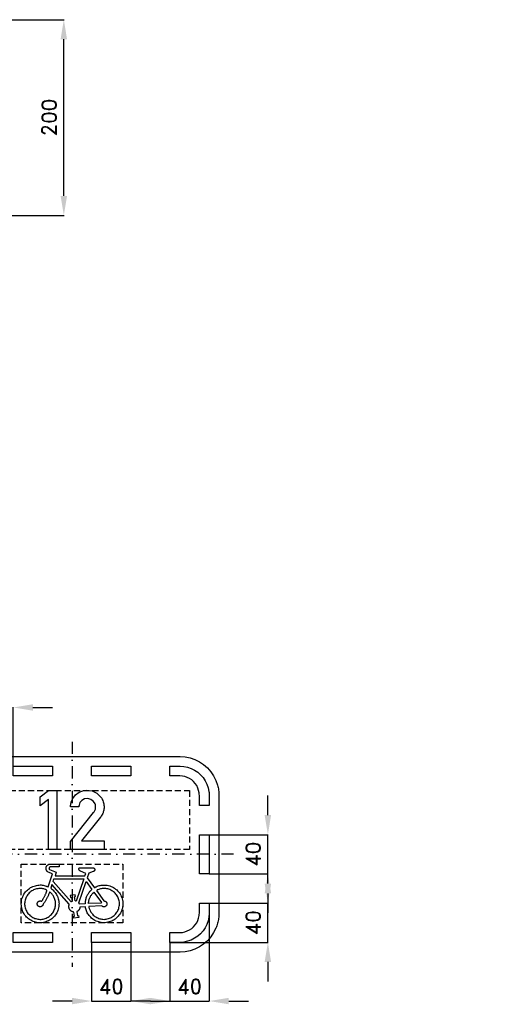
# Model space of a CAD drawing. Header units: millimetres. Extents: x -496 to 1891, y -906 to 175.
# Tile 4 of 4: x 205 to 698, y -906 to 100. Entities that reach past the tile are written whole.
import ezdxf

# ---------------------------------------------------------------- set-up
doc = ezdxf.new("R2010")
doc.units = ezdxf.units.MM
doc.header["$LTSCALE"] = 5
doc.linetypes.add('ČERCHOVANÁX2', pattern=[2, 1, -0.5, 0, -0.5])
doc.linetypes.add('ČÁRKOVANÁX2', pattern=[1.5, 1, -0.5])
doc.layers.add('Kóty', color=2, linetype='Continuous')
doc.layers.add('Značka', color=7, linetype='Continuous')
doc.styles.get("Standard").update_dxf_attribs({"font": 'romand.shx', "height": 15})
doc.dimstyles.get("Standard").update_dxf_attribs({"dimtxt": 15, "dimasz": 20, "dimexe": 0.18, "dimexo": 0.0625, "dimgap": 7.5, "dimtad": 1, "dimdec": 0, "dimzin": 0, "dimdsep": 46, "dimtxsty": 'Standard', "dimcen": 0.09, "dimadec": 0, "dimazin": 0, "dimtfac": 1, "dimtdec": 0, "dimtofl": 0, "dimtmove": 0, "dimatfit": 3, "dimfxl": 1, "dimtolj": 1, "dimtzin": 0, "dimarcsym": 0})

# ---------------------------------------------------------------- blocks, each defined once
blk = doc.blocks.new('*D2')
at = {"layer": 'Defpoints', "color": 0, "transparency": 16777216}
for p in [(102.8, 100), (250, 100), (102.8, -100)]:
    blk.add_point(p, dxfattribs=at)
at = {"layer": 'Kóty', "color": 0, "lineweight": -2, "transparency": 16777216}
for p, q in [((102.8, 100), (250.2, 100)), ((250, -80), (250, 80)), ((102.8, -100), (250.2, -100))]:
    blk.add_line(p, q, dxfattribs=at)
at = {"layer": 'Kóty', "color": 0, "transparency": 16777216}
for points in [[(246.7, 80), (253.3, 80), (250, 100)], [(246.7, -80), (253.3, -80), (250, -100)]]:
    blk.add_solid(points, dxfattribs=at)
at = {"layer": 'Kóty', "color": 0, "transparency": 16777216, "insert": (235, 0), "char_height": 15, "attachment_point": 5, "rotation": 90}
blk.add_mtext('\\A1;200', dxfattribs=at)
blk = doc.blocks.new('*D3')
at = {"layer": 'Defpoints', "color": 0, "transparency": 16777216}
for p in [(278.4, -842.8), (318.4, -842.8), (318.4, -902.8)]:
    blk.add_point(p, dxfattribs=at)
at = {"layer": 'Kóty', "color": 0, "lineweight": -2, "transparency": 16777216}
for p, q in [((278.4, -842.8), (278.4, -903)), ((318.4, -842.8), (318.4, -903)), ((258.4, -902.8), (238.4, -902.8)), ((338.4, -902.8), (358.4, -902.8))]:
    blk.add_line(p, q, dxfattribs=at)
at = {"layer": 'Kóty', "color": 0, "transparency": 16777216}
for points in [[(258.4, -899.5), (258.4, -906.1), (278.4, -902.8)], [(338.4, -899.5), (338.4, -906.1), (318.4, -902.8)]]:
    blk.add_solid(points, dxfattribs=at)
at = {"layer": 'Kóty', "color": 0, "transparency": 16777216, "insert": (298.4, -887.8), "char_height": 15, "attachment_point": 5}
blk.add_mtext('\\A1;40', dxfattribs=at)
blk = doc.blocks.new('*D4')
at = {"layer": 'Defpoints', "color": 0, "transparency": 16777216}
for p in [(398.4, -732.8), (458.4, -732.8), (398.4, -772.8)]:
    blk.add_point(p, dxfattribs=at)
at = {"layer": 'Kóty', "color": 0, "lineweight": -2, "transparency": 16777216}
for p, q in [((458.4, -712.8), (458.4, -692.8)), ((398.5, -732.8), (458.6, -732.8)), ((398.5, -772.8), (458.6, -772.8)), ((458.4, -792.8), (458.4, -812.8))]:
    blk.add_line(p, q, dxfattribs=at)
at = {"layer": 'Kóty', "color": 0, "transparency": 16777216}
for points in [[(455.1, -712.8), (461.7, -712.8), (458.4, -732.8)], [(455.1, -792.8), (461.7, -792.8), (458.4, -772.8)]]:
    blk.add_solid(points, dxfattribs=at)
at = {"layer": 'Kóty', "color": 0, "transparency": 16777216, "insert": (443.4, -752.8), "char_height": 15, "attachment_point": 5, "rotation": 90}
blk.add_mtext('\\A1;40', dxfattribs=at)
blk = doc.blocks.new('*D5')
at = {"layer": 'Defpoints', "color": 0, "transparency": 16777216}
for p in [(398.5, -802.8), (358.4, -842.8), (398.5, -902.8)]:
    blk.add_point(p, dxfattribs=at)
at = {"layer": 'Kóty', "color": 0, "lineweight": -2, "transparency": 16777216}
for p, q in [((398.5, -802.8), (398.5, -903)), ((358.4, -842.8), (358.4, -903)), ((338.4, -902.8), (318.4, -902.8)), ((418.5, -902.8), (438.5, -902.8))]:
    blk.add_line(p, q, dxfattribs=at)
at = {"layer": 'Kóty', "color": 0, "transparency": 16777216}
for points in [[(338.4, -899.5), (338.4, -906.1), (358.4, -902.8)], [(418.5, -899.5), (418.5, -906.1), (398.5, -902.8)]]:
    blk.add_solid(points, dxfattribs=at)
at = {"layer": 'Kóty', "color": 0, "transparency": 16777216, "insert": (378.4, -887.8), "char_height": 15, "attachment_point": 5}
blk.add_mtext('\\A1;40', dxfattribs=at)
blk = doc.blocks.new('*D7')
at = {"layer": 'Defpoints', "color": 0, "transparency": 16777216}
for p in [(198.4, -602.8), (158.4, -662.8), (198.4, -662.8)]:
    blk.add_point(p, dxfattribs=at)
at = {"layer": 'Kóty', "color": 0, "lineweight": -2, "transparency": 16777216}
for p, q in [((138.4, -602.8), (118.4, -602.8)), ((158.4, -662.7), (158.4, -602.6)), ((198.4, -662.7), (198.4, -602.6)), ((218.4, -602.8), (238.4, -602.8))]:
    blk.add_line(p, q, dxfattribs=at)
at = {"layer": 'Kóty', "color": 0, "transparency": 16777216}
for points in [[(138.4, -599.5), (138.4, -606.1), (158.4, -602.8)], [(218.4, -599.5), (218.4, -606.1), (198.4, -602.8)]]:
    blk.add_solid(points, dxfattribs=at)
at = {"layer": 'Kóty', "color": 0, "transparency": 16777216, "insert": (178.4, -585.3), "char_height": 15, "attachment_point": 5}
blk.add_mtext('\\A1;y', dxfattribs=at)

msp = doc.modelspace()

# ---------------------------------------------------------------- linework, layer by layer
at = {"layer": 'Kóty'}
for p, q in [((458.4, -782.8), (458.4, -732.8)), ((398.5, -802.8), (458.6, -802.8)), ((358.5, -842.8), (458.6, -842.8)), ((458.4, -862.8), (458.4, -882.8))]:
    msp.add_line(p, q, dxfattribs=at)
for points in [[(458.4, -842.8), (458.4, -802.8)], [(278.4, -902.8), (318.4, -902.8)], [(358.4, -902.8), (398.5, -902.8)]]:
    msp.add_lwpolyline(points, dxfattribs=at)
for points in [[(455.1, -782.8), (461.7, -782.8), (458.4, -802.8)], [(455.1, -862.8), (461.7, -862.8), (458.4, -842.8)]]:
    msp.add_solid(points, dxfattribs=at)
at = {"layer": 'Značka', "color": 6, "linetype": 'ČERCHOVANÁX2', "lineweight": 25, "ltscale": 2.5}
for p, q in [((258.4, -637.8), (258.4, -867.8)), ((423.4, -752.8), (93.4, -752.8))]:
    msp.add_line(p, q, dxfattribs=at)
at = {"layer": 'Značka', "color": 5}
for points in [[(148.4, -652.8), (368.4, -652.8), (368.6, -652.8), (368.7, -652.8), (373.9, -653.1), (379, -654.2), (383.9, -655.9), (388.5, -658.2), (392.8, -661.1), (396.7, -664.5), (400.1, -668.4), (403, -672.7), (405.3, -677.3), (407, -682.2, -0.034186), (408.1, -687.3, -0.036746), (408.4, -692.5), (408.4, -692.6), (408.4, -692.8), (408.4, -812.8), (408.4, -812.9), (408.4, -813.1, -0.032185), (408.1, -818.3, -0.035458), (407, -823.3, -0.036271), (405.3, -828.2), (403, -832.9), (400.1, -837.2), (396.7, -841.1), (392.8, -844.5), (388.5, -847.4), (383.9, -849.7), (379, -851.4), (373.9, -852.4), (368.7, -852.8), (368.6, -852.8), (368.4, -852.8), (148.4, -852.8)], [(358.4, -662.8), (368.4, -662.8), (368.5, -662.8), (368.7, -662.8), (372.5, -663.1), (376.3, -663.8), (380, -665.1), (383.5, -666.8), (386.7, -669), (389.6, -671.6), (392.2, -674.5), (394.4, -677.7), (396.1, -681.2), (397.4, -684.9), (398.2, -688.7, -0.036787), (398.4, -692.5), (398.4, -692.7), (398.4, -692.8), (398.4, -702.8), (388.4, -702.8), (388.4, -692.8), (388.4, -692.7), (388.4, -692.6, 0.032172), (388.2, -690), (387.7, -687.5), (386.9, -685.1), (385.7, -682.7), (384.3, -680.6), (382.6, -678.6), (380.6, -676.9), (378.5, -675.5), (376.1, -674.3), (373.7, -673.5), (371.2, -673), (368.6, -672.8), (368.5, -672.8), (368.4, -672.8), (358.4, -672.8), (358.4, -662.8)], [(256.8, -747.8), (256.8, -739.8), (280.3, -710.2), (280.6, -709.8), (281, -709.4), (282.2, -706.7, 0.094393), (282.5, -703.7, 0.092238), (281.9, -701.1), (280.4, -698.8), (277.7, -696.7), (274.5, -695.8), (271.2, -696.2), (268.3, -697.9), (266.5, -700), (265.6, -702.5), (265.4, -703.5), (265.4, -704.4), (256.8, -704.4), (256.8, -703.6), (256.9, -702.8, -0.059381), (257.6, -699.2), (259.1, -695.8), (262, -692.1), (265.8, -689.4), (269.4, -687.9), (273.3, -687.3), (278.8, -688), (283.8, -690.4), (287.9, -694.3, -0.0878), (290.3, -699.3, -0.068546), (291.1, -703.6, -0.06243), (290.7, -707.9, -0.050728), (289.8, -711.1), (288.2, -714), (287.9, -714.5), (287.5, -714.9), (268, -739.2), (291.1, -739.2), (291.1, -747.8), (256.8, -747.8)], [(279.9, -766.5), (280, -766.6), (280.1, -766.6), (280.1, -766.6), (280.1, -766.6), (280.2, -766.6), (280.3, -766.6), (280.4, -766.7), (280.4, -766.7), (280.5, -766.8), (280.6, -766.8), (280.7, -766.9), (280.8, -766.9), (280.9, -767), (281, -767.1), (281, -767.1), (281.1, -767.2), (281.2, -767.3), (281.3, -767.4), (281.3, -767.5), (281.4, -767.6), (281.4, -767.8), (281.5, -767.9), (281.5, -768), (281.5, -768.1), (281.6, -768.2), (281.6, -768.3), (281.6, -768.4, -0.01434), (281.6, -768.6), (281.6, -768.7), (281.5, -768.9), (281.5, -769), (281.4, -769.2), (281.4, -769.4), (281.3, -769.5), (281.2, -769.6), (281.1, -769.8), (281, -769.9), (280.9, -770), (280.9, -770.1), (280.8, -770.2), (280.7, -770.2), (280.5, -770.3), (280.5, -770.4), (280.4, -770.4), (280.3, -770.4), (280.3, -770.4), (280.2, -770.5), (280.1, -770.5), (275.7, -772.2), (274, -777), (281.2, -787), (281.2, -786.9), (281.3, -786.9), (281.5, -786.8), (281.6, -786.7), (281.9, -786.6), (282.1, -786.4), (282.4, -786.3), (282.6, -786.2), (282.9, -786.1), (283.1, -786), (284.1, -785.5), (285.1, -785.2), (286.2, -784.8), (287.2, -784.6), (288.3, -784.4), (289.4, -784.3), (290.5, -784.3), (291.6, -784.3), (292.9, -784.3), (294.3, -784.5), (295.6, -784.8), (296.9, -785.1), (298.2, -785.6), (299.5, -786.2), (300.7, -786.8), (301.8, -787.6), (302.9, -788.4), (304, -789.2), (304.9, -790.2), (305.9, -791.2), (306.7, -792.3), (307.4, -793.4), (308.1, -794.6), (308.7, -795.8), (309.2, -797.1), (309.6, -798.4), (309.9, -799.7), (310.1, -801.1), (310.3, -802.4, -0.020962), (310.3, -803.8, -0.019545), (310.2, -805.2), (310, -806.5), (309.8, -807.9), (309.4, -809.2), (309, -810.5), (308.4, -811.7), (307.8, -812.9), (307.1, -814.1), (306.3, -815.2), (305.4, -816.2), (304.5, -817.2), (303.5, -818.2), (302.4, -819), (301.3, -819.8), (300.1, -820.5), (298.9, -821.1), (297.6, -821.6), (296.3, -822), (295, -822.3), (293.7, -822.6), (292.3, -822.7), (291, -822.8), (289.6, -822.7), (288.2, -822.6), (286.9, -822.3), (285.6, -822), (284.3, -821.5), (283, -821), (281.8, -820.4), (280.6, -819.7), (279.5, -819), (278.4, -818.1), (277.5, -817.2), (276.5, -816.2), (275.8, -815.3), (275.2, -814.5), (274.5, -813.5), (274, -812.6), (273.5, -811.6), (273.1, -810.6), (272.7, -809.6), (272.4, -808.5), (272.4, -808.3), (272.3, -808), (272.3, -807.8), (272.2, -807.6), (272.2, -807.5), (272.2, -807.5), (272, -806.4), (266.6, -806.7), (266.5, -807), (266.5, -807.3), (266.5, -807.3), (266.5, -807.4), (266.4, -807.6), (266.3, -807.9), (266.2, -808.2), (266.1, -808.4), (266, -808.7), (265.9, -809), (265.7, -809.2), (265.5, -809.5), (265.3, -809.7), (265.2, -810), (265, -810.2), (264.7, -810.4), (264.5, -810.6), (264.3, -810.8), (264.1, -810.9), (263.9, -811), (263.8, -811.1), (263.8, -811.1), (263.5, -811.2), (263.2, -811.4), (263.9, -815.6), (265, -815.4), (265.3, -817.4), (260.1, -818.2), (259.8, -816.2), (260.9, -816.1), (260.3, -811.9), (260, -811.8), (259.7, -811.8), (259.7, -811.8), (259.6, -811.7), (259.4, -811.7), (259.2, -811.6), (258.9, -811.6), (258.7, -811.5), (258.4, -811.4), (258.2, -811.2), (258, -811.1), (257.7, -811), (257.4, -810.8), (257.2, -810.6), (256.9, -810.3), (256.7, -810.1), (256.5, -809.8), (256.2, -809.6), (256.1, -809.3), (255.9, -809), (255.7, -808.7), (255.6, -808.4), (255.4, -808.1), (255.3, -807.8), (255.3, -807.4), (255.2, -807.1), (255.1, -806.8), (255.1, -806.4), (255.1, -806.2), (255.1, -805.9), (255.1, -805.6), (255.2, -805.3), (255.2, -805.1), (255.3, -804.8), (255.3, -804.6), (255.4, -804.4), (255.4, -804.3), (255.4, -804.3), (255.5, -804), (255.6, -803.8), (237.9, -783.8), (236.6, -787.6), (237.5, -788.2), (237.5, -788.3), (237.6, -788.3), (237.7, -788.4), (237.9, -788.6), (238.1, -788.7), (238.3, -788.9), (239.1, -789.6), (239.9, -790.4), (240.6, -791.2), (241.3, -792), (241.9, -792.9), (242.4, -793.8), (242.9, -794.8), (243.4, -795.7), (243.9, -797), (244.3, -798.2), (244.7, -799.5), (244.9, -800.9), (245, -802.2), (245.1, -803.5, -0.019343), (245, -804.9), (244.8, -806.2), (244.6, -807.5), (244.3, -808.8), (243.9, -810.1), (243.4, -811.4), (242.8, -812.6), (242.1, -813.7), (241.4, -814.8), (240.5, -815.9), (239.7, -816.9), (238.7, -817.8), (237.7, -818.7), (236.6, -819.5), (235.5, -820.2), (234.3, -820.8), (233.1, -821.3), (231.8, -821.8), (230.5, -822.2), (229.2, -822.5), (227.9, -822.7), (226.5, -822.8), (225.2, -822.8), (223.9, -822.7), (222.5, -822.5), (221.2, -822.2), (219.9, -821.8), (218.7, -821.4), (217.4, -820.9), (216.2, -820.3), (215.1, -819.6), (214, -818.8), (213, -817.9), (212, -817), (211.1, -816), (210.3, -814.9), (209.5, -813.8), (208.8, -812.7), (208.2, -811.5), (207.7, -810.2), (207.3, -809), (207, -807.7), (206.8, -806.3), (206.6, -805), (206.5, -803.7, -0.018575), (206.6, -802.3), (206.7, -801), (206.9, -799.7), (207.2, -798.4), (207.7, -797.1), (208.1, -795.9), (208.7, -794.6), (209.3, -793.5), (210.1, -792.3), (210.9, -791.3), (211.8, -790.3), (212.8, -789.4), (213.8, -788.5), (214.8, -787.7), (216, -786.9), (217.1, -786.3), (218.4, -785.7), (219.6, -785.3), (220.9, -784.9), (222.2, -784.6), (223.5, -784.4), (224.6, -784.3), (225.7, -784.2), (226.8, -784.2), (227.8, -784.3), (228.9, -784.5), (229.9, -784.7), (231, -785), (232, -785.3), (232.2, -785.4), (232.5, -785.5), (232.7, -785.6), (232.9, -785.6), (232.9, -785.7), (233, -785.7), (234, -786.1), (238.5, -772.9), (233.9, -771.1), (233.7, -770.9), (233.6, -770.8), (233.5, -770.8), (233.5, -770.8), (233.4, -770.6), (233.2, -770.5), (233.1, -770.4), (232.9, -770.2), (232.8, -770), (232.6, -769.9), (232.5, -769.7), (232.4, -769.5), (232.3, -769.2), (232.2, -769), (232.1, -768.7), (232, -768.5), (231.9, -768.2), (231.9, -767.9), (231.8, -767.7), (231.8, -767.4), (231.8, -767.1), (231.8, -766.8), (231.9, -766.6), (231.9, -766.3), (232, -766), (232.1, -765.7), (232.2, -765.5), (232.3, -765.2), (232.4, -765), (232.6, -764.8), (232.7, -764.5), (232.9, -764.3), (233.1, -764.1), (233.3, -763.9), (233.5, -763.7), (233.7, -763.6), (233.9, -763.5), (234.1, -763.3), (234.3, -763.2), (234.5, -763.1), (234.7, -763), (234.9, -763), (235.1, -762.9), (235.3, -762.9), (235.4, -762.9), (235.4, -762.8), (235.5, -762.8), (235.5, -762.8), (235.5, -762.8), (235.5, -762.8), (235.8, -762.8), (245.3, -762.8), (245.3, -765.8), (236.2, -765.8), (236.1, -765.8), (236, -765.8), (236, -765.8), (236, -765.8), (236, -765.8), (235.9, -765.8), (235.8, -765.9), (235.8, -765.9), (235.7, -765.9), (235.6, -765.9), (235.6, -766), (235.5, -766), (235.4, -766.1), (235.4, -766.1), (235.3, -766.2), (235.2, -766.2), (235.2, -766.3), (235.1, -766.4), (235.1, -766.5), (235, -766.5), (235, -766.6), (235, -766.7), (234.9, -766.8), (234.9, -766.9), (234.9, -767), (234.9, -767), (234.9, -767.1), (234.8, -767.2), (234.8, -767.3), (234.9, -767.4), (234.9, -767.5), (234.9, -767.6), (234.9, -767.7), (234.9, -767.8), (235, -767.8), (235, -767.9), (235, -768), (235.1, -768), (235.1, -768.1), (235.2, -768.2), (235.2, -768.2), (235.3, -768.3), (235.3, -768.3), (235.3, -768.3), (235.3, -768.4), (235.4, -768.4), (235.4, -768.4), (235.5, -768.5), (242.2, -771.2), (241, -774.9), (271.6, -774.9), (272.4, -772.4), (267.1, -770.2), (267, -770.1), (266.9, -770), (266.9, -770), (266.8, -770), (266.8, -770), (266.7, -769.9), (266.5, -769.8), (266.4, -769.8), (266.3, -769.7), (266.2, -769.6), (266.1, -769.5), (266, -769.4), (265.9, -769.3), (265.8, -769.1), (265.7, -769), (265.6, -768.8), (265.5, -768.7), (265.5, -768.5), (265.4, -768.4), (265.4, -768.2), (265.3, -768.1), (265.3, -768), (265.3, -767.9), (265.3, -767.8), (265.3, -767.7), (265.3, -767.7), (265.3, -767.6), (265.4, -767.5), (265.4, -767.4), (265.4, -767.3), (265.5, -767.2), (265.5, -767.1), (265.6, -767.1), (265.6, -767), (265.7, -766.9), (265.7, -766.9), (265.8, -766.8), (265.9, -766.8), (265.9, -766.7), (266, -766.7), (266.1, -766.6), (266.1, -766.6), (266.2, -766.6), (266.3, -766.6), (266.3, -766.6), (266.3, -766.6), (266.3, -766.6), (266.3, -766.6), (266.4, -766.5), (266.4, -766.5), (266.4, -766.5), (266.4, -766.5), (279.9, -766.5)], [(228.8, -803.8), (228.8, -804), (228.7, -804.2), (228.7, -804.2), (228.7, -804.2), (228.7, -804.4), (228.6, -804.5), (228.6, -804.6), (228.5, -804.8), (228.4, -805), (228.3, -805.1), (228.2, -805.2), (228.1, -805.4), (228, -805.5), (227.8, -805.7), (227.7, -805.8), (227.5, -806), (227.3, -806.1), (227.2, -806.2), (227, -806.3), (226.8, -806.3), (226.6, -806.4), (226.3, -806.4), (226.1, -806.5), (225.9, -806.5), (225.7, -806.5), (225.5, -806.5), (225.3, -806.5), (225.1, -806.4), (224.9, -806.3), (224.7, -806.3), (224.5, -806.2), (224.3, -806.1), (224.1, -806), (223.9, -805.9), (223.8, -805.7), (223.6, -805.6), (223.5, -805.4), (223.3, -805.2), (223.2, -805.1), (223.1, -804.9), (223, -804.7), (223, -804.5), (222.9, -804.3), (222.9, -804.1), (222.8, -803.9), (222.8, -803.6), (222.8, -803.4), (222.8, -803.2), (222.8, -803), (222.9, -802.8), (222.9, -802.6), (223, -802.4), (223.1, -802.2), (223.2, -802), (223.3, -801.8), (223.4, -801.7), (223.6, -801.5), (223.7, -801.3), (223.9, -801.2), (224, -801.1), (224.2, -800.9), (224.4, -800.8), (224.6, -800.7), (224.8, -800.7), (225, -800.6), (225.2, -800.6), (225.4, -800.5), (225.6, -800.5), (225.8, -800.5), (226, -800.5), (226.1, -800.5), (226.3, -800.5), (226.5, -800.6), (226.6, -800.6), (226.8, -800.7), (226.9, -800.7), (226.9, -800.7), (227, -800.7), (227.1, -800.8), (227.3, -800.9), (227.6, -800.4), (228, -799.8), (228.1, -799.7), (228.1, -799.6), (228.4, -799.2), (228.7, -798.8), (229, -798.2), (229.4, -797.7), (229.7, -797.1), (230, -796.6), (230.3, -796), (230.6, -795.4), (230.8, -794.8), (231.1, -794.3), (231.4, -793.7), (231.6, -793.1), (231.8, -792.5), (232.1, -791.9), (232.2, -791.4), (232.4, -790.9), (232.4, -790.8), (232.5, -790.7), (232.7, -790), (232.8, -789.4), (232, -789.1), (232, -789.1), (232, -789), (231.8, -789), (231.6, -788.9), (231.4, -788.8), (231.2, -788.7), (230.4, -788.5), (229.6, -788.2), (228.7, -788), (227.9, -787.9), (227, -787.8), (226.1, -787.8), (225.3, -787.8), (224.4, -787.8), (223.3, -788), (222.2, -788.2), (221.2, -788.4), (220.1, -788.8), (219.1, -789.2), (218.2, -789.7), (217.2, -790.3), (216.4, -790.9), (215.5, -791.6), (214.7, -792.3), (213.9, -793.1), (213.3, -793.9), (212.6, -794.8), (212.1, -795.8), (211.6, -796.7), (211.1, -797.7), (210.8, -798.8), (210.5, -799.8), (210.2, -800.9), (210.1, -802), (210, -803.1, 0.0204), (210, -804.1), (210.1, -805.2), (210.3, -806.3), (210.5, -807.4), (210.8, -808.4), (211.2, -809.4), (211.6, -810.4), (212.1, -811.4), (212.7, -812.3), (213.4, -813.2), (214.1, -814), (214.8, -814.8), (215.6, -815.6), (216.5, -816.2), (217.4, -816.8), (218.3, -817.4), (219.3, -817.9), (220.3, -818.3), (221.4, -818.6), (222.4, -818.9), (223.5, -819.1), (224.6, -819.2), (225.6, -819.3), (226.7, -819.3), (227.8, -819.1), (228.9, -819), (229.9, -818.7), (231, -818.4), (232, -818), (233, -817.5), (234, -817), (234.9, -816.4), (235.7, -815.8), (236.5, -815), (237.3, -814.2), (238, -813.4), (238.7, -812.6), (239.3, -811.7), (239.8, -810.7), (240.3, -809.7), (240.7, -808.7), (241, -807.7), (241.2, -806.6), (241.4, -805.5), (241.5, -804.4), (241.6, -803.4), (241.5, -802.3), (241.4, -801.2), (241.2, -800.1), (240.9, -799.1), (240.6, -798), (240.2, -797.2), (239.9, -796.4), (239.5, -795.6), (239, -794.9), (238.5, -794.2), (238, -793.5), (237.4, -792.8), (236.8, -792.2), (236.6, -792.1), (236.5, -791.9), (236.3, -791.8), (236.2, -791.7), (236.2, -791.7), (236.1, -791.7), (235.5, -791.1), (235.3, -791.8), (235, -792.5), (235, -792.6), (234.9, -792.7), (234.7, -793.3), (234.5, -793.8), (234.3, -794.5), (234, -795.2), (233.7, -795.8), (233.4, -796.5), (233.1, -797.1), (232.7, -797.8), (232.4, -798.4), (232, -799), (231.7, -799.7), (231.3, -800.3), (230.9, -800.9), (230.5, -801.5), (230.2, -802), (229.8, -802.4), (229.7, -802.6), (229.7, -802.7), (229.2, -803.2), (228.8, -803.8)], [(291, -800.5), (291.1, -800.5), (291.3, -800.5), (291.3, -800.5), (291.4, -800.5), (291.5, -800.6), (291.6, -800.6), (291.8, -800.6), (292, -800.7), (292.1, -800.7), (292.3, -800.8), (292.4, -800.9), (292.6, -801), (292.8, -801.1), (292.9, -801.2), (293.1, -801.3), (293.2, -801.5), (293.4, -801.7), (293.5, -801.8), (293.6, -802), (293.7, -802.2), (293.8, -802.4), (293.9, -802.6), (293.9, -802.8), (294, -803), (294, -803.2), (294, -803.4, -0.018915), (294, -803.6), (294, -803.9), (294, -804.1), (293.9, -804.3), (293.9, -804.5), (293.8, -804.7), (293.7, -804.9), (293.6, -805.1), (293.5, -805.2), (293.3, -805.4), (293.2, -805.6), (293, -805.7), (292.9, -805.9), (292.7, -806), (292.5, -806.1), (292.3, -806.2), (292.2, -806.3), (292, -806.4), (291.8, -806.4), (291.5, -806.5), (291.3, -806.5), (291.1, -806.5), (290.9, -806.5), (290.7, -806.5), (290.5, -806.5), (290.3, -806.4), (290.1, -806.4), (289.9, -806.3), (289.8, -806.3), (289.6, -806.2), (289.5, -806.1), (289.3, -806), (289.2, -805.9), (289.1, -805.8), (289.1, -805.8), (289.1, -805.8), (288.9, -805.7), (288.8, -805.6), (275.5, -806.2), (275.7, -807.1), (275.9, -808), (276, -808.1), (276, -808.3), (276.2, -809), (276.5, -809.6), (276.8, -810.4), (277.3, -811.2), (277.7, -812), (278.2, -812.7), (278.8, -813.4), (279.3, -814.1), (280.1, -814.9), (280.9, -815.6), (281.8, -816.3), (282.7, -816.9), (283.7, -817.5), (284.7, -817.9), (285.7, -818.3), (286.8, -818.7), (287.8, -818.9), (288.9, -819.1), (290, -819.2), (291.1, -819.3), (292.2, -819.2), (293.3, -819.1), (294.4, -818.9), (295.5, -818.6), (296.5, -818.2), (297.6, -817.8), (298.6, -817.3), (299.5, -816.8), (300.4, -816.1), (301.3, -815.4), (302.1, -814.7), (302.8, -813.9), (303.5, -813), (304.2, -812.1), (304.8, -811.2), (305.3, -810.2), (305.7, -809.2), (306.1, -808.1), (306.3, -807.1), (306.6, -806), (306.7, -804.9), (306.8, -803.8, 0.020758), (306.8, -802.7), (306.7, -801.6), (306.5, -800.5), (306.2, -799.4), (305.9, -798.3), (305.5, -797.3), (305, -796.3), (304.5, -795.3), (303.9, -794.4), (303.2, -793.5), (302.5, -792.7), (301.7, -791.9), (300.9, -791.2), (300, -790.6), (299, -790), (298.1, -789.4), (297.1, -788.9), (296, -788.6), (295, -788.2), (293.9, -788), (292.8, -787.9), (291.7, -787.8), (290.8, -787.7), (289.9, -787.8), (289, -787.8), (288.2, -788), (287.3, -788.1), (286.4, -788.4), (285.6, -788.7), (284.8, -789), (284.6, -789.1), (284.4, -789.2), (284.2, -789.3), (284.1, -789.4), (284, -789.4), (284, -789.4), (283.2, -789.8), (291, -800.5)], [(358.4, -832.8), (368.4, -832.8), (368.5, -832.8), (368.6, -832.8), (371.2, -832.6), (373.7, -832.1), (376.1, -831.2), (378.5, -830.1), (380.6, -828.6), (382.6, -826.9), (384.3, -825), (385.7, -822.8), (386.9, -820.5), (387.7, -818.1), (388.2, -815.5, 0.036755), (388.4, -812.9), (388.4, -812.9), (388.4, -812.8), (388.4, -802.8), (398.4, -802.8), (398.4, -812.8), (398.4, -812.9), (398.4, -813, -0.032209), (398.1, -816.9, -0.035419), (397.4, -820.7), (396.1, -824.4), (394.4, -827.9), (392.2, -831.1), (389.6, -834), (386.7, -836.6), (383.5, -838.7), (380, -840.5), (376.3, -841.7), (372.5, -842.5), (368.7, -842.8), (368.5, -842.8), (368.4, -842.8), (358.4, -842.8), (358.4, -832.8)]]:
    msp.add_lwpolyline(points, format="xyb", dxfattribs=at)
for points in [[(238.4, -662.8), (238.4, -672.8), (198.4, -672.8), (198.4, -662.8), (238.4, -662.8)], [(318.4, -662.8), (318.4, -672.8), (278.4, -672.8), (278.4, -662.8), (318.4, -662.8)], [(234.3, -747.8), (234.3, -696.9), (225.8, -703.3), (225.8, -694.2), (234.4, -687.8), (242.8, -687.8), (242.8, -747.8), (234.3, -747.8)], [(388.4, -732.8), (398.4, -732.8), (398.4, -772.8), (388.4, -772.8), (388.4, -732.8)], [(257.8, -796.7), (258.5, -800.9), (258.4, -800.9), (258.4, -800.9), (258.2, -801), (258, -801.1), (257.8, -801.3), (257.6, -801.4), (257.6, -801.4), (257.5, -801.4), (239, -780.5), (239.9, -777.9), (270.5, -777.9), (262.6, -800.7), (262.5, -800.6), (262.5, -800.6), (262.2, -800.6), (262, -800.5), (261.8, -800.5), (261.6, -800.4), (261.5, -800.4), (261.5, -800.4), (260.8, -796.2), (261.9, -796), (261.6, -794.1), (256.4, -794.9), (256.7, -796.9), (257.8, -796.7)], [(272.8, -780.5), (278.7, -788.7), (278.1, -789.3), (278.1, -789.3), (278, -789.3), (277.9, -789.4), (277.8, -789.5), (277.6, -789.7), (277.5, -789.8), (276.9, -790.4), (276.3, -791), (275.8, -791.7), (275.3, -792.4), (274.8, -793.1), (274.4, -793.8), (274, -794.5), (273.6, -795.3), (273.3, -796.1), (272.9, -796.8), (272.6, -797.6), (272.4, -798.4), (272.2, -799.3), (272, -800.1), (271.9, -800.7), (271.9, -801.4), (271.9, -801.6), (271.8, -801.7), (271.8, -802.6), (271.8, -803.4), (266.1, -803.7), (266, -803.6), (266, -803.6), (265.8, -803.3), (265.7, -803), (265.5, -802.7), (265.3, -802.5), (265.2, -802.4), (265.2, -802.3), (272.8, -780.5)], [(288.4, -802.1), (288.4, -802.1), (288.4, -802.1), (288.3, -802.2), (288.3, -802.3), (288.2, -802.4), (288.2, -802.5), (288.2, -802.6), (288.2, -802.6), (275.3, -803.2), (275.3, -802.6), (275.3, -801.9), (275.4, -801.8), (275.4, -801.7), (275.4, -801.1), (275.5, -800.6), (275.7, -799.9), (275.8, -799.3), (276, -798.7), (276.2, -798), (276.5, -797.4), (276.8, -796.8), (277.1, -796.2), (277.4, -795.6), (277.7, -795), (278.1, -794.5), (278.5, -793.9), (278.9, -793.4), (279.2, -793), (279.6, -792.6), (279.7, -792.5), (279.8, -792.4), (280.3, -792), (280.8, -791.5), (288.4, -802.1)], [(238.4, -832.8), (238.4, -842.8), (198.4, -842.8), (198.4, -832.8), (238.4, -832.8)], [(318.4, -832.8), (318.4, -842.8), (278.4, -842.8), (278.4, -832.8), (318.4, -832.8)]]:
    msp.add_lwpolyline(points, dxfattribs=at)
at = {"layer": 'Značka', "color": 6, "linetype": 'ČÁRKOVANÁX2', "ltscale": 1.25}
for points in [[(138.4, -747.8), (138.4, -687.8), (378.4, -687.8), (378.4, -747.8), (138.4, -747.8)], [(206.5, -822.8), (206.5, -762.8), (310.3, -762.8), (310.3, -822.8), (206.5, -822.8)]]:
    msp.add_lwpolyline(points, dxfattribs=at)

# ---------------------------------------------------------------- texts
at = {"layer": 'Kóty', "insert": (-496, -518.2), "char_height": 13, "attachment_point": 1}
msp.add_mtext_dynamic_manual_height_columns('\\pi101.92801;Značení souběhu více tras-varianta 2\\P\\pi131.33278;(použije se v případě, kdy nelze \\P\\pi145.8804;dodržet v poznámce uvedenou \\P\\pi177.1423;minimální výšku písma)', width=605.618, gutter_width=100, heights=[0], dxfattribs=at)
at = {"layer": 'Kóty', "insert": (443.4, -822.8), "char_height": 15, "attachment_point": 5, "rotation": 90}
msp.add_mtext('\\A1;40', dxfattribs=at)

# ---------------------------------------------------------------- dimensions: what is measured, and where the dimension line sits
at = {"layer": 'Kóty'}
for base, p1, p2, picture, middle in [((250, 100), (102.8, -100), (102.8, 100), '*D2', (235, 0)), ((458.4, -732.8), (398.4, -772.8), (398.4, -732.8), '*D4', (443.4, -752.8))]:
    dim = msp.add_linear_dim(base=base, p1=p1, p2=p2, angle=90, dimstyle='Standard', dxfattribs=at)
    dim.commit()
    dim.dimension.update_dxf_attribs({"geometry": picture, "text_midpoint": middle})
dim = msp.add_linear_dim(base=(198.4, -602.8), p1=(158.4, -662.8), p2=(198.4, -662.8), text='y', dimstyle='Standard', dxfattribs=at)
dim.commit()
dim.dimension.update_dxf_attribs({"geometry": '*D7', "text_midpoint": (178.4, -585.3)})
for base, p1, p2, picture, middle in [((398.5, -902.8), (358.4, -842.8), (398.5, -802.8), '*D5', (378.4, -887.8)), ((318.4, -902.8), (278.4, -842.8), (318.4, -842.8), '*D3', (298.4, -887.8))]:
    dim = msp.add_linear_dim(base=base, p1=p1, p2=p2, dimstyle='Standard', dxfattribs=at)
    dim.commit()
    dim.dimension.update_dxf_attribs({"geometry": picture, "text_midpoint": middle})

doc.saveas('drawing.dxf')
